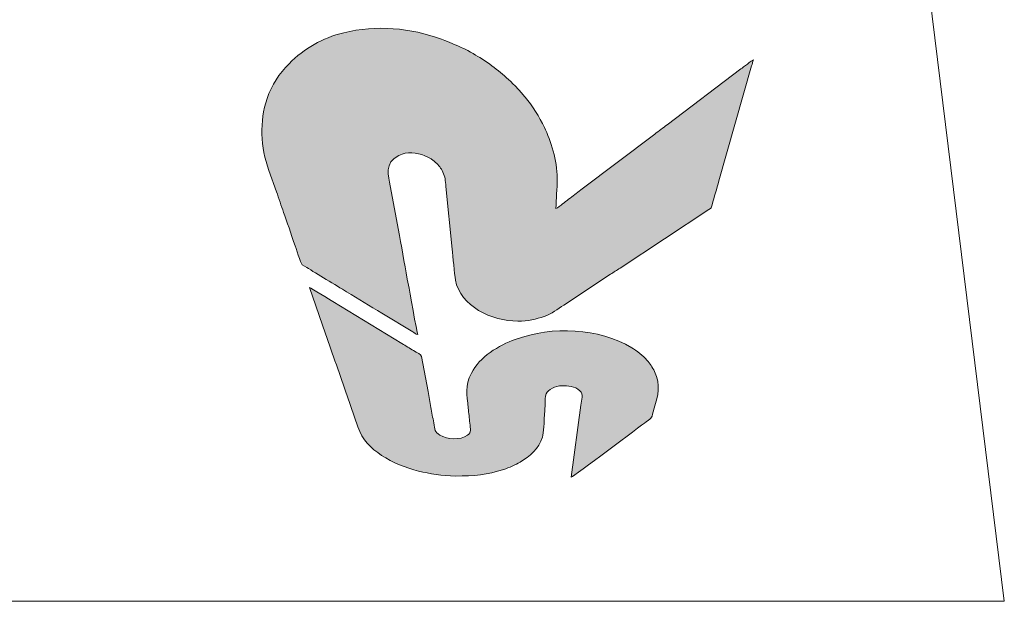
# Model space of a CAD drawing. Header units: millimetres. Extents: x 4 to 594, y -297 to -6.
# Tile 24 of 134: x 27 to 44, y -133 to -123. Entities that reach past the tile are written whole.
import ezdxf

# ---------------------------------------------------------------- set-up
doc = ezdxf.new("R2010")
doc.units = ezdxf.units.MM
doc.header["$MEASUREMENT"] = 0
doc.layers.add('Layer 1', color=7, linetype='Continuous', lineweight=0)

# ---------------------------------------------------------------- blocks, each defined once
blk = doc.blocks.new('Block_42')
at = {"layer": 'Layer 1', "color": 240, "lineweight": 0, "true_color": 0xed2224}
for points in [[(38.249, -88.926), (38.249, -88.926), (43.641, -132.724), (43.641, -132.724)], [(13.641, -132.724), (13.641, -132.724), (43.641, -132.724), (43.641, -132.724)]]:
    blk.add_open_spline(points, degree=3, dxfattribs=at)
blk = doc.blocks.new('Block_44')
at = {"layer": 'Layer 1', "true_color": 0x0d0a10, "transparency": 33554687}
h = blk.add_hatch(color=188, dxfattribs=at)
edge = h.paths.add_edge_path()
edge.add_spline(control_points=[(33.698, -128.201), (33.685, -128.174), (33.552, -127.423), (33.542, -127.368), (33.488, -127.095), (33.442, -126.797), (33.387, -126.525), (33.387, -126.525), (33.233, -125.683), (33.233, -125.683), (33.204, -125.519), (33.125, -125.291), (33.379, -125.166), (33.519, -125.098), (33.682, -125.114), (33.821, -125.172), (33.878, -125.196), (33.912, -125.217), (33.96, -125.25), (33.982, -125.265), (33.983, -125.271), (34.002, -125.286), (34.058, -125.333), (34.093, -125.382), (34.126, -125.449), (34.162, -125.522), (34.168, -125.595), (34.175, -125.695), (34.175, -125.695), (34.282, -126.753), (34.282, -126.753), (34.298, -126.878), (34.318, -127.173), (34.338, -127.28), (34.419, -127.719), (34.953, -127.976), (35.396, -127.976), (35.57, -127.976), (35.71, -127.941), (35.841, -127.895), (35.965, -127.852), (36.076, -127.769), (36.175, -127.703), (36.175, -127.703), (36.967, -127.182), (36.967, -127.182), (37.023, -127.145), (37.072, -127.113), (37.128, -127.077), (37.128, -127.077), (38.635, -126.084), (38.635, -126.084), (38.68, -126.055), (38.673, -126.06), (38.688, -126.004), (38.725, -125.867), (38.765, -125.733), (38.805, -125.595), (38.805, -125.595), (39.359, -123.65), (39.359, -123.65), (39.367, -123.618), (39.378, -123.571), (39.39, -123.548), (39.359, -123.556), (39.214, -123.674), (39.178, -123.701), (39.178, -123.701), (37.927, -124.646), (37.927, -124.646), (37.853, -124.702), (37.789, -124.752), (37.715, -124.807), (37.715, -124.807), (36.464, -125.752), (36.464, -125.752), (36.393, -125.806), (36.329, -125.856), (36.256, -125.91), (36.219, -125.938), (36.189, -125.96), (36.152, -125.988), (36.127, -126.006), (36.067, -126.061), (36.042, -126.067), (36.042, -125.897), (36.063, -125.74), (36.063, -125.555), (36.063, -125.251), (35.957, -124.913), (35.845, -124.692), (35.761, -124.522), (35.643, -124.321), (35.517, -124.178), (35.498, -124.156), (35.48, -124.136), (35.462, -124.113), (35.462, -124.113), (35.349, -123.988), (35.349, -123.988), (35.145, -123.784), (34.996, -123.665), (34.749, -123.507), (34.678, -123.461), (34.503, -123.363), (34.436, -123.336), (34.308, -123.284), (34.266, -123.256), (34.099, -123.196), (33.58, -123.008), (32.995, -122.95), (32.444, -123.087), (32.078, -123.179), (31.78, -123.349), (31.517, -123.613), (31.35, -123.78), (31.224, -123.973), (31.146, -124.203), (31.013, -124.591), (31.033, -125.023), (31.177, -125.423), (31.177, -125.423), (31.302, -125.782), (31.302, -125.782), (31.349, -125.898), (31.38, -126.019), (31.426, -126.135), (31.481, -126.276), (31.552, -126.511), (31.612, -126.672), (31.632, -126.725), (31.714, -126.998), (31.742, -127.019), (31.742, -127.019), (31.817, -127.064), (31.817, -127.064), (31.974, -127.168), (32.32, -127.373), (32.493, -127.476), (32.696, -127.597), (32.888, -127.718), (33.09, -127.84), (33.09, -127.84), (33.614, -128.158), (33.614, -128.158), (33.639, -128.173), (33.666, -128.198), (33.698, -128.201)], knot_values=[0, 0, 0, 0, 1, 1, 1, 2, 2, 2, 3, 3, 3, 4, 4, 4, 5, 5, 5, 6, 6, 6, 7, 7, 7, 8, 8, 8, 9, 9, 9, 10, 10, 10, 11, 11, 11, 12, 12, 12, 13, 13, 13, 14, 14, 14, 15, 15, 15, 16, 16, 16, 17, 17, 17, 18, 18, 18, 19, 19, 19, 20, 20, 20, 21, 21, 21, 22, 22, 22, 23, 23, 23, 24, 24, 24, 25, 25, 25, 26, 26, 26, 27, 27, 27, 28, 28, 28, 29, 29, 29, 30, 30, 30, 31, 31, 31, 32, 32, 32, 33, 33, 33, 34, 34, 34, 35, 35, 35, 36, 36, 36, 37, 37, 37, 38, 38, 38, 39, 39, 39, 40, 40, 40, 41, 41, 41, 42, 42, 42, 43, 43, 43, 44, 44, 44, 45, 45, 45, 46, 46, 46, 47, 47, 47, 48, 48, 48, 49, 49, 49, 49], degree=3, periodic=0)
h = blk.add_hatch(color=188, dxfattribs=at)
edge = h.paths.add_edge_path()
edge.add_spline(control_points=[(34.336, -130.601), (34.659, -130.601), (34.872, -130.583), (35.157, -130.488), (35.25, -130.457), (35.354, -130.415), (35.434, -130.366), (35.594, -130.269), (35.76, -130.135), (35.812, -129.943), (35.832, -129.87), (35.845, -129.662), (35.845, -129.576), (35.845, -129.576), (35.856, -129.391), (35.856, -129.391), (35.866, -129.325), (35.853, -129.258), (35.875, -129.206), (35.907, -129.134), (36.036, -129.071), (36.14, -129.071), (36.248, -129.071), (36.362, -129.072), (36.448, -129.157), (36.508, -129.217), (36.478, -129.304), (36.464, -129.402), (36.464, -129.402), (36.302, -130.622), (36.302, -130.622), (36.337, -130.613), (37.485, -129.747), (37.572, -129.682), (37.689, -129.594), (37.651, -129.639), (37.706, -129.451), (37.772, -129.227), (37.824, -129.063), (37.711, -128.827), (37.678, -128.757), (37.633, -128.697), (37.584, -128.638), (37.526, -128.569), (37.406, -128.474), (37.326, -128.426), (36.766, -128.089), (35.987, -128.056), (35.353, -128.284), (35.076, -128.384), (34.744, -128.583), (34.608, -128.858), (34.496, -129.083), (34.535, -129.211), (34.555, -129.45), (34.561, -129.531), (34.575, -129.623), (34.581, -129.703), (34.59, -129.801), (34.616, -129.861), (34.543, -129.91), (34.415, -129.996), (34.201, -129.982), (34.076, -129.907), (33.983, -129.851), (33.993, -129.818), (33.97, -129.698), (33.953, -129.614), (33.939, -129.523), (33.922, -129.437), (33.905, -129.351), (33.888, -129.257), (33.873, -129.169), (33.873, -129.169), (33.764, -128.577), (33.764, -128.577), (33.753, -128.535), (33.692, -128.513), (33.628, -128.474), (33.562, -128.435), (33.498, -128.395), (33.431, -128.355), (33.431, -128.355), (32.261, -127.644), (32.261, -127.644), (32.217, -127.618), (31.89, -127.414), (31.866, -127.408), (31.866, -127.408), (32.137, -128.19), (32.137, -128.19), (32.251, -128.534), (32.387, -128.896), (32.502, -129.242), (32.502, -129.242), (32.684, -129.769), (32.684, -129.769), (32.757, -129.989), (32.904, -130.128), (33.087, -130.25), (33.272, -130.374), (33.497, -130.462), (33.713, -130.516), (33.896, -130.561), (34.112, -130.601), (34.336, -130.601)], knot_values=[0, 0, 0, 0, 1, 1, 1, 2, 2, 2, 3, 3, 3, 4, 4, 4, 5, 5, 5, 6, 6, 6, 7, 7, 7, 8, 8, 8, 9, 9, 9, 10, 10, 10, 11, 11, 11, 12, 12, 12, 13, 13, 13, 14, 14, 14, 15, 15, 15, 16, 16, 16, 17, 17, 17, 18, 18, 18, 19, 19, 19, 20, 20, 20, 21, 21, 21, 22, 22, 22, 23, 23, 23, 24, 24, 24, 25, 25, 25, 26, 26, 26, 27, 27, 27, 28, 28, 28, 29, 29, 29, 30, 30, 30, 31, 31, 31, 32, 32, 32, 33, 33, 33, 34, 34, 34, 35, 35, 35, 35], degree=3, periodic=0)
at = {"layer": 'Layer 1'}
for points, knots in [([(33.698, -128.201), (33.685, -128.174), (33.552, -127.423), (33.542, -127.368), (33.488, -127.095), (33.442, -126.797), (33.387, -126.525), (33.387, -126.525), (33.233, -125.683), (33.233, -125.683), (33.204, -125.519), (33.125, -125.291), (33.379, -125.166), (33.519, -125.098), (33.682, -125.114), (33.821, -125.172), (33.878, -125.196), (33.912, -125.217), (33.96, -125.25), (33.982, -125.265), (33.983, -125.271), (34.002, -125.286), (34.058, -125.333), (34.093, -125.382), (34.126, -125.449), (34.162, -125.522), (34.168, -125.595), (34.175, -125.695), (34.175, -125.695), (34.282, -126.753), (34.282, -126.753), (34.298, -126.878), (34.318, -127.173), (34.338, -127.28), (34.419, -127.719), (34.953, -127.976), (35.396, -127.976), (35.57, -127.976), (35.71, -127.941), (35.841, -127.895), (35.965, -127.852), (36.076, -127.769), (36.175, -127.703), (36.175, -127.703), (36.967, -127.182), (36.967, -127.182), (37.023, -127.145), (37.072, -127.113), (37.128, -127.077), (37.128, -127.077), (38.635, -126.084), (38.635, -126.084), (38.68, -126.055), (38.673, -126.06), (38.688, -126.004), (38.725, -125.867), (38.765, -125.733), (38.805, -125.595), (38.805, -125.595), (39.359, -123.65), (39.359, -123.65), (39.367, -123.618), (39.378, -123.571), (39.39, -123.548), (39.359, -123.556), (39.214, -123.674), (39.178, -123.701), (39.178, -123.701), (37.927, -124.646), (37.927, -124.646), (37.853, -124.702), (37.789, -124.752), (37.715, -124.807), (37.715, -124.807), (36.464, -125.752), (36.464, -125.752), (36.393, -125.806), (36.329, -125.856), (36.256, -125.91), (36.219, -125.938), (36.189, -125.96), (36.152, -125.988), (36.127, -126.006), (36.067, -126.061), (36.042, -126.067), (36.042, -125.897), (36.063, -125.74), (36.063, -125.555), (36.063, -125.251), (35.957, -124.913), (35.845, -124.692), (35.761, -124.522), (35.643, -124.321), (35.517, -124.178), (35.498, -124.156), (35.48, -124.136), (35.462, -124.113), (35.462, -124.113), (35.349, -123.988), (35.349, -123.988), (35.145, -123.784), (34.996, -123.665), (34.749, -123.507), (34.678, -123.461), (34.503, -123.363), (34.436, -123.336), (34.308, -123.284), (34.266, -123.256), (34.099, -123.196), (33.58, -123.008), (32.995, -122.95), (32.444, -123.087), (32.078, -123.179), (31.78, -123.349), (31.517, -123.613), (31.35, -123.78), (31.224, -123.973), (31.146, -124.203), (31.013, -124.591), (31.033, -125.023), (31.177, -125.423), (31.177, -125.423), (31.302, -125.782), (31.302, -125.782), (31.349, -125.898), (31.38, -126.019), (31.426, -126.135), (31.481, -126.276), (31.552, -126.511), (31.612, -126.672), (31.632, -126.725), (31.714, -126.998), (31.742, -127.019), (31.742, -127.019), (31.817, -127.064), (31.817, -127.064), (31.974, -127.168), (32.32, -127.373), (32.493, -127.476), (32.696, -127.597), (32.888, -127.718), (33.09, -127.84), (33.09, -127.84), (33.614, -128.158), (33.614, -128.158), (33.639, -128.173), (33.666, -128.198), (33.698, -128.201)], [0, 0, 0, 0, 1, 1, 1, 2, 2, 2, 3, 3, 3, 4, 4, 4, 5, 5, 5, 6, 6, 6, 7, 7, 7, 8, 8, 8, 9, 9, 9, 10, 10, 10, 11, 11, 11, 12, 12, 12, 13, 13, 13, 14, 14, 14, 15, 15, 15, 16, 16, 16, 17, 17, 17, 18, 18, 18, 19, 19, 19, 20, 20, 20, 21, 21, 21, 22, 22, 22, 23, 23, 23, 24, 24, 24, 25, 25, 25, 26, 26, 26, 27, 27, 27, 28, 28, 28, 29, 29, 29, 30, 30, 30, 31, 31, 31, 32, 32, 32, 33, 33, 33, 34, 34, 34, 35, 35, 35, 36, 36, 36, 37, 37, 37, 38, 38, 38, 39, 39, 39, 40, 40, 40, 41, 41, 41, 42, 42, 42, 43, 43, 43, 44, 44, 44, 45, 45, 45, 46, 46, 46, 47, 47, 47, 48, 48, 48, 49, 49, 49, 49]), ([(34.336, -130.601), (34.659, -130.601), (34.872, -130.583), (35.157, -130.488), (35.25, -130.457), (35.354, -130.415), (35.434, -130.366), (35.594, -130.269), (35.76, -130.135), (35.812, -129.943), (35.832, -129.87), (35.845, -129.662), (35.845, -129.576), (35.845, -129.576), (35.856, -129.391), (35.856, -129.391), (35.866, -129.325), (35.853, -129.258), (35.875, -129.206), (35.907, -129.134), (36.036, -129.071), (36.14, -129.071), (36.248, -129.071), (36.362, -129.072), (36.448, -129.157), (36.508, -129.217), (36.478, -129.304), (36.464, -129.402), (36.464, -129.402), (36.302, -130.622), (36.302, -130.622), (36.337, -130.613), (37.485, -129.747), (37.572, -129.682), (37.689, -129.594), (37.651, -129.639), (37.706, -129.451), (37.772, -129.227), (37.824, -129.063), (37.711, -128.827), (37.678, -128.757), (37.633, -128.697), (37.584, -128.638), (37.526, -128.569), (37.406, -128.474), (37.326, -128.426), (36.766, -128.089), (35.987, -128.056), (35.353, -128.284), (35.076, -128.384), (34.744, -128.583), (34.608, -128.858), (34.496, -129.083), (34.535, -129.211), (34.555, -129.45), (34.561, -129.531), (34.575, -129.623), (34.581, -129.703), (34.59, -129.801), (34.616, -129.861), (34.543, -129.91), (34.415, -129.996), (34.201, -129.982), (34.076, -129.907), (33.983, -129.851), (33.993, -129.818), (33.97, -129.698), (33.953, -129.614), (33.939, -129.523), (33.922, -129.437), (33.905, -129.351), (33.888, -129.257), (33.873, -129.169), (33.873, -129.169), (33.764, -128.577), (33.764, -128.577), (33.753, -128.535), (33.692, -128.513), (33.628, -128.474), (33.562, -128.435), (33.498, -128.395), (33.431, -128.355), (33.431, -128.355), (32.261, -127.644), (32.261, -127.644), (32.217, -127.618), (31.89, -127.414), (31.866, -127.408), (31.866, -127.408), (32.137, -128.19), (32.137, -128.19), (32.251, -128.534), (32.387, -128.896), (32.502, -129.242), (32.502, -129.242), (32.684, -129.769), (32.684, -129.769), (32.757, -129.989), (32.904, -130.128), (33.087, -130.25), (33.272, -130.374), (33.497, -130.462), (33.713, -130.516), (33.896, -130.561), (34.112, -130.601), (34.336, -130.601)], [0, 0, 0, 0, 1, 1, 1, 2, 2, 2, 3, 3, 3, 4, 4, 4, 5, 5, 5, 6, 6, 6, 7, 7, 7, 8, 8, 8, 9, 9, 9, 10, 10, 10, 11, 11, 11, 12, 12, 12, 13, 13, 13, 14, 14, 14, 15, 15, 15, 16, 16, 16, 17, 17, 17, 18, 18, 18, 19, 19, 19, 20, 20, 20, 21, 21, 21, 22, 22, 22, 23, 23, 23, 24, 24, 24, 25, 25, 25, 26, 26, 26, 27, 27, 27, 28, 28, 28, 29, 29, 29, 30, 30, 30, 31, 31, 31, 32, 32, 32, 33, 33, 33, 34, 34, 34, 35, 35, 35, 35])]:
    blk.add_open_spline(points, degree=3, knots=knots, dxfattribs=at)
blk = doc.blocks.new('Block_43')
at = {"layer": 'Layer 1'}
blk.add_blockref('Block_44', (0, 0), dxfattribs=at)
blk = doc.blocks.new('Block_41')
at = {"layer": 'Layer 1'}
for name in ['Block_42', 'Block_43']:
    blk.add_blockref(name, (0, 0), dxfattribs=at)

msp = doc.modelspace()

# ---------------------------------------------------------------- block references
at = {"layer": 'Layer 1'}
msp.add_blockref('Block_41', (0, 0), dxfattribs=at)

doc.saveas('drawing.dxf')
